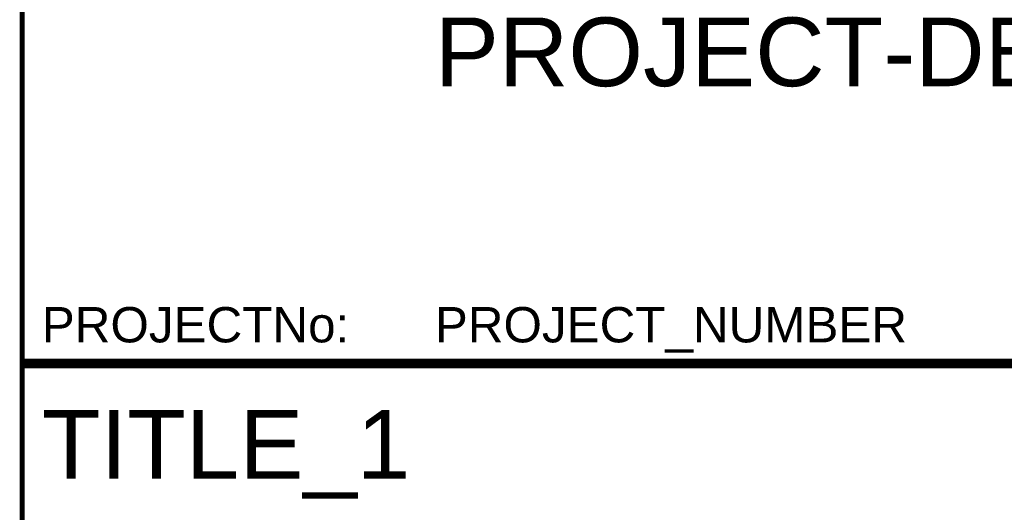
# Model space of a CAD drawing. Header units: metres. Extents: x 0 to 4289, y -45 to 594.
# Tile 4 of 11: x 711 to 761, y 61 to 86. Entities that reach past the tile are written whole.
import ezdxf
from ezdxf.enums import TextEntityAlignment as Align

# ---------------------------------------------------------------- set-up
doc = ezdxf.new("R2010")
doc.units = ezdxf.units.M
doc.layers.add('C-ANNO-GENF-TEXT-N_18', color=1, linetype='Continuous', lineweight=30)
doc.layers.add('C-ANNO-GENF-TEXT-N_35', color=3, linetype='Continuous', lineweight=30)
doc.layers.add('G-ANNO-TTLB', color=1, linetype='Continuous')
doc.styles.get("Standard").update_dxf_attribs({"font": 'arial.ttf'})

msp = doc.modelspace()

# ---------------------------------------------------------------- linework, layer by layer
at = {"layer": 'G-ANNO-TTLB', "flags": 128}
msp.add_lwpolyline([(711, 10), (711, 584)], dxfattribs=at)
at = {"layer": 'G-ANNO-TTLB', "const_width": 0.25}
msp.add_lwpolyline([(831, 68.4), (711, 68.4), (711, 89.15), (831, 89.15)], dxfattribs=at)
msp.add_lwpolyline([(711, 47.15), (711, 68.15), (831, 68.15), (831, 47.15)], close=True, dxfattribs=at)

# ---------------------------------------------------------------- texts
at = {"flags": 2}
msp.add_attdef('TITLE_1', text='----', height=3.5, dxfattribs=at).set_placement((712, 64.15), align=Align.MIDDLE_LEFT)
at = {"layer": 'C-ANNO-GENF-TEXT-N_18', "insert": (712, 71.15), "char_height": 1.8, "width": 31.824, "attachment_point": 1, "rotation": 359.9999, "line_spacing_factor": 1.156427}
msp.add_mtext('PROJECTNo:', dxfattribs=at)
at = {"layer": 'C-ANNO-GENF-TEXT-N_18', "flags": 2}
msp.add_attdef('PROJECT_NUMBER', text='BI2286', height=1.8, dxfattribs=at).set_placement((732, 71.15), align=Align.TOP_LEFT)
at = {"layer": 'C-ANNO-GENF-TEXT-N_35', "lineweight": 30, "flags": 104}
msp.add_attdef('PROJECT-DESC', text='Renovatie AGL‐installatie Bonaire International Airport', height=3.5, dxfattribs=at).set_placement((732, 85.9), align=Align.TOP_LEFT)

doc.saveas('drawing.dxf')
